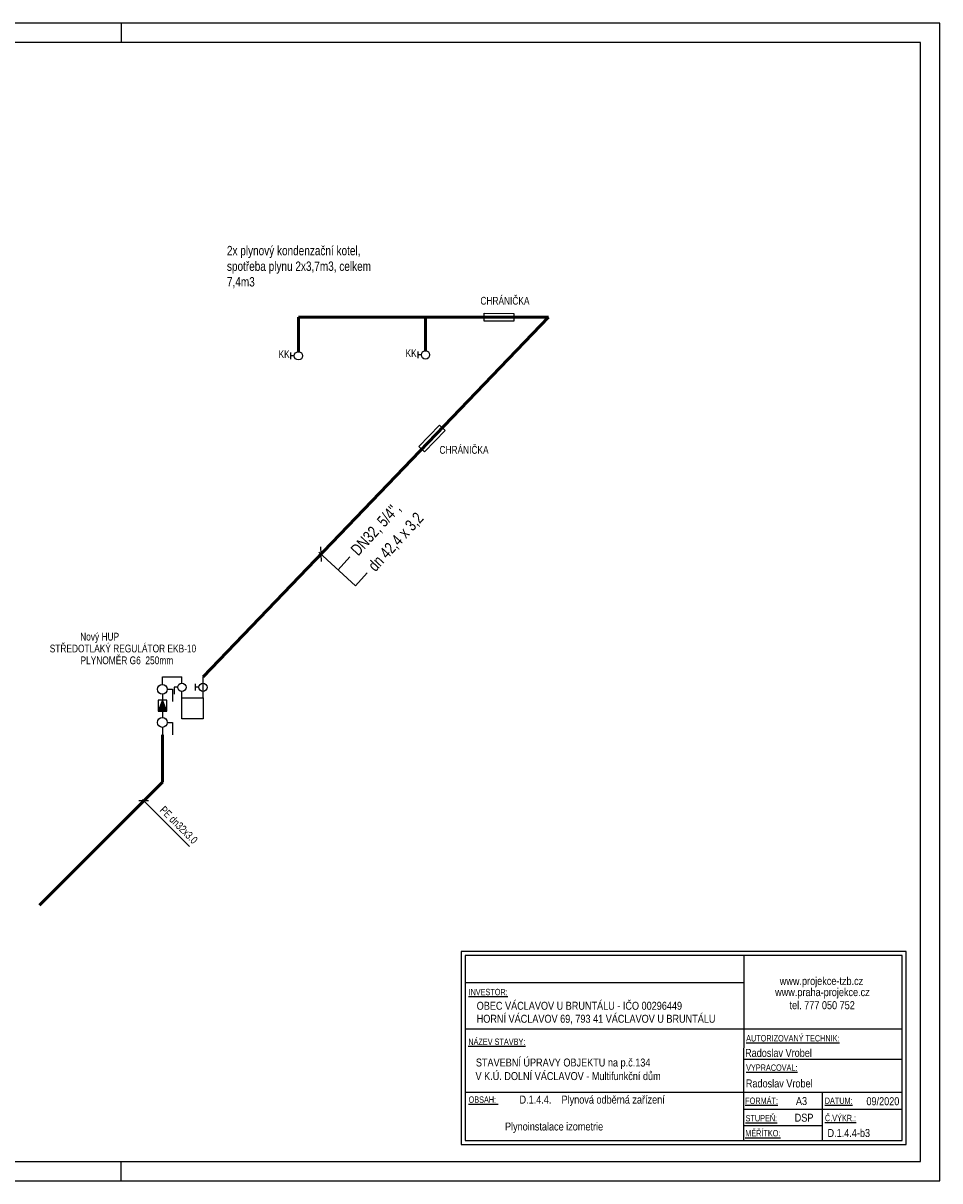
# Model space of a CAD drawing. Header units: millimetres. Extents: x 198383 to 706415, y -768832 to -310514.
# Tile 38 of 40: x 346264 to 358022, y -417149 to -402299. Entities that reach past the tile are written whole.
import ezdxf
from ezdxf.enums import TextEntityAlignment as Align

# ---------------------------------------------------------------- set-up
doc = ezdxf.new("R2010")
doc.units = ezdxf.units.MM
for name, color, linetype, lineweight in [('CKPLYN_POTRUBI_ST_PODZ_N', 5, 'PLYN_POTRUBI_ST_PODZ', 50), ('ZTI-DSP-formaty', 102, 'Continuous', 25), ('ZTI-DSP-potr_plyn', 140, 'PLYN_ROZVOD', 50), ('ZTI-DSP-texty_male', 102, 'Continuous', 18)]:
    doc.layers.add(name, color=color, linetype=linetype, lineweight=lineweight)
for name, color, linetype in [('rez', 251, 'Continuous'), ('Z-armatury_plyn', 7, 'Continuous'), ('ZTI-DSP-potr_plyn-popis', 7, 'Continuous'), ('ZTI-DSP-potr_plyn_NTL-popis', 7, 'Continuous'), ('ZTI-DSP-potr_studena-popis', 7, 'Continuous')]:
    doc.layers.add(name, color=color, linetype=linetype)
doc.styles.add('Arial N', font='ARIALN.TTF')
doc.styles.get("Standard").update_dxf_attribs({"font": 'ic-simplex.shx', "width": 0.8})
doc.linetypes.add('PLYN_POTRUBI_ST_PODZ', pattern='A,35,-15,[113,CADKON.SHX,S=5,R=0,X=0,Y=0],-50', length=100)
doc.linetypes.add('PLYN_ROZVOD', pattern='A,35,-15,[127,CADKON.SHX,S=5,R=0,X=0,Y=0],-15', length=65)

# ---------------------------------------------------------------- blocks, each defined once
blk = doc.blocks.new('FORM_A3')
for p, q in [((0, 29.7), (-42, 29.7)), ((-21, 29.7), (-21, 29.2)), ((0, 0), (0, 29.7)), ((-0.5, 29.2), (-41.5, 29.2)), ((-0.5, 0.5), (-0.5, 29.2)), ((-41.5, 0.5), (-0.5, 0.5)), ((-21, 0), (-21, 0.5)), ((-42, 0), (0, 0))]:
    blk.add_line(p, q)
blk = doc.blocks.new('*U855', base_point=(16365, 25778))
at = {"color": 0, "linetype": 'ByBlock', "lineweight": -2, "ltscale": 10}
for points in [[(16461, 25878), (16375, 25878)], [(16418, 25831), (16418, 25878)]]:
    blk.add_lwpolyline(points, dxfattribs=at)
blk.add_circle((16418, 25778), 53, dxfattribs=at)
blk = doc.blocks.new('*U857', base_point=(16059, 22625))
at = {"linetype": 'ByBlock', "ltscale": 10}
blk.add_hatch(color=0, dxfattribs=at).paths.add_polyline_path([(16059, 23071), (16114, 22932), (16003, 22932)])
at = {"ltscale": 10}
for p, q in [((16059, 23273), (16059, 23371)), ((16059, 23371), (16309, 23371)), ((16059, 23147), (16059, 23071)), ((16059, 22932), (16059, 22848)), ((16059, 22722), (16059, 22625))]:
    blk.add_line(p, q, dxfattribs=at)
at = {"color": 0, "linetype": 'ByBlock', "lineweight": -2, "ltscale": 10}
for p, q in [((16122, 23210), (16188, 23210)), ((16188, 23210), (16188, 23053)), ((16122, 22785), (16188, 22785)), ((16188, 22785), (16188, 22628))]:
    blk.add_line(p, q, dxfattribs=at)
at = {"ltscale": 10}
for points in [[(16309, 23289), (16309, 23371)], [(16580, 23101), (16580, 23371)], [(16309, 23101), (16309, 23183)]]:
    blk.add_lwpolyline(points, dxfattribs=at)
at = {"color": 0, "linetype": 'ByBlock', "lineweight": -2, "ltscale": 10}
for points in [[(16256, 23236), (16209, 23236)], [(16209, 23236), (16209, 23149)], [(16114, 22932), (16059, 23071), (16003, 22932)]]:
    blk.add_lwpolyline(points, dxfattribs=at)
for points in [[(16114, 23071), (16003, 23071), (16003, 22932), (16114, 22932)], [(16309, 23101), (16580, 23101), (16580, 22831), (16309, 22831)]]:
    blk.add_lwpolyline(points, close=True, dxfattribs=at)
for centre, radius in [((16059, 23210), 62.9), ((16309, 23236), 53), ((16059, 22785), 62.9)]:
    blk.add_circle(centre, radius, dxfattribs=at)
blk = doc.blocks.new('*U856', base_point=(380, 0))
at = {"color": 0, "linetype": 'ByBlock', "lineweight": -2, "ltscale": 10}
for p, q in [((0, -50), (0, 50)), ((0, 50), (380, 50)), ((380, 50), (380, -50)), ((380, -50), (0, -50))]:
    blk.add_line(p, q, dxfattribs=at)
blk.add_lwpolyline([(0, 0), (380, 0)], dxfattribs=at)

msp = doc.modelspace()

# ---------------------------------------------------------------- linework, layer by layer
at = {"layer": 'CKPLYN_POTRUBI_ST_PODZ_N', "ltscale": 20}
for points in [[(348050.163, -411429.09), (348050.163, -412036.262)], [(348050.163, -412036.262), (346474.09, -413612.336)]]:
    msp.add_lwpolyline(points, dxfattribs=at)
at = {"layer": 'rez', "color": 7, "linetype": 'Continuous'}
for p, q in [((351882.873, -414207.587), (351881.258, -416683.267)), ((357590.975, -414207.587), (351882.873, -414207.587)), ((351933.838, -414258.552), (351932.223, -416632.302)), ((357540.01, -414258.552), (351933.838, -414258.552)), ((355510.205, -416632.302), (355511.82, -414258.552)), ((357538.395, -416632.302), (357540.01, -414258.552)), ((357589.36, -416683.267), (357590.975, -414207.587)), ((355511.82, -414608.475), (351933.838, -414608.476)), ((351932.223, -415199.088), (355510.205, -415199.088)), ((351932.223, -415199.088), (355510.205, -415199.088)), ((355510.205, -415199.088), (357538.395, -415199.088)), ((355510.205, -415588.139), (357538.395, -415588.139)), ((351932.223, -416010.045), (355510.205, -416010.045)), ((355510.205, -416010.045), (357538.395, -416010.045)), ((356519.091, -416632.302), (356519.091, -416010.045)), ((355510.205, -416231.251), (357538.395, -416231.251)), ((355510.205, -416440.077), (356519.091, -416440.077)), ((351881.258, -416683.267), (357589.36, -416683.267)), ((351932.223, -416632.302), (357538.395, -416632.302))]:
    msp.add_line(p, q, dxfattribs=at)
at = {"layer": 'ZTI-DSP-potr_plyn', "ltscale": 15}
for points in [[(353002.814, -406070.82), (348571.065, -410682.802)], [(353002.814, -406070.82), (349795.435, -406070.82)], [(349795.435, -406070.82), (349795.435, -406513.334)], [(351424.68, -406070.82), (351424.68, -406500.87)]]:
    msp.add_lwpolyline(points, dxfattribs=at)
at = {"layer": 'ZTI-DSP-potr_plyn-popis', "color": 40, "ltscale": 15}
for p, q in [((350525.441, -409514.642), (350055.137, -409084.269)), ((350304.121, -409312.113), (350456.017, -409146.124)), ((350525.441, -409514.642), (350677.337, -409348.652))]:
    msp.add_line(p, q, dxfattribs=at)
at = {"layer": 'ZTI-DSP-potr_plyn-popis', "color": 102, "ltscale": 15}
msp.add_line((350078.649, -409015.927), (350086.954, -409203.243), dxfattribs=at)
at = {"layer": 'ZTI-DSP-potr_plyn_NTL-popis', "color": 3, "ltscale": 10}
msp.add_line((347873.549, -412275.376), (347748.549, -412275.376), dxfattribs=at)
at = {"layer": 'ZTI-DSP-potr_plyn_NTL-popis', "color": 2, "ltscale": 10}
msp.add_line((348397.417, -412861.745), (347793.371, -412257.699), dxfattribs=at)

# ---------------------------------------------------------------- block references
at = {"layer": 'Z-armatury_plyn', "ltscale": 10}
for name, p, rotation in [('*U856', (352558.226, -406071.129), 359.9067235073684), ('*U855', (349795.435, -406619.366), 89.99999999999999), ('*U855', (351424.68, -406606.901), 89.99999999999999), ('*U856', (351376.539, -407763.219), 226.1386170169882), ('*U857', (348050.163, -411429.09), 360), ('*U855', (348571.065, -410870.818), 90)]:
    msp.add_blockref(name, p, dxfattribs=dict(at, rotation=rotation))
at = {"layer": 'ZTI-DSP-formaty', "ltscale": 10, "xscale": 500, "yscale": 500, "zscale": 500}
msp.add_blockref('FORM_A3', (358022.456, -417148.875), dxfattribs=at)

# ---------------------------------------------------------------- texts
at = {"layer": 'rez', "style": 'Arial N'}
for s, height, p in [('www.projekce-tzb.cz', 101.9304, (355969.001, -414636.106)), ('%%UINVESTOR:', 81.54432, (351976.529, -414768.025)), ('www.praha-projekce.cz', 101.9304, (355909.677, -414779.309)), ('OBEC VÁCLAVOV U BRUNTÁLU - IČO 00296449', 101.9304, (352081.771, -414954.109)), ('tel. 777 050 752', 101.9304, (356094.212, -414946.849)), ('HORNÍ VÁCLAVOV 69, 793 41 VÁCLAVOV U BRUNTÁLU', 101.9304, (352081.657, -415120.681)), ('%%UNÁZEV STAVBY:', 81.54432, (351974.205, -415405.397)), ('%%UAUTORIZOVANÝ TECHNIK:', 81.54432, (355537.57, -415360.856)), ('Radoslav Vrobel', 101.9304, (355524.29, -415558.945)), ('STAVEBNÍ ÚPRAVY OBJEKTU na p.č.134', 101.9304, (352071.273, -415681.885)), ('V K.Ú. DOLNÍ VÁCLAVOV - Multifunkční dům', 101.9304, (352066.422, -415856.119)), ('%%UVYPRACOVAL:', 81.54432, (355537.57, -415737.663)), ('Radoslav Vrobel', 101.9304, (355534.233, -415950.7)), ('%%UOBSAH: ', 81.5443, (351977.928, -416147.924)), ('D.1.4.4.    Plynová odběrná zařízení', 101.9304, (352631.094, -416157.808)), ('%%UFORMÁT:', 81.5443, (355526.011, -416161.96)), ('A3', 101.9304, (356176.467, -416176.57)), ('%%UDATUM:', 81.5443, (356545.493, -416161.577)), ('09/2020', 101.9304, (357080.806, -416178.596)), ('Plynoinstalace izometrie', 101.9304, (352444.366, -416502.825)), ('%%USTUPEŇ:', 81.5443, (355530.562, -416386.475)), ('DSP', 101.9304, (356160.568, -416390.022)), ('%%UČ.VÝKR.:', 81.54432, (356548.507, -416383.635)), ('%%UMĚŘÍTKO:', 81.54432, (355526.366, -416578.99)), ('D.1.4.4-b3', 101.9304, (356581.917, -416586.15))]:
    msp.add_text(s, height=height, dxfattribs=at).set_placement(p)
at = {"layer": 'ZTI-DSP-potr_plyn-popis', "color": 102, "ltscale": 15, "width": 0.8}
for s, p in [('DN32, 5/4",', (350506.649, -409090.794)), ('dn 42,4 x 3,2', (350727.969, -409293.322))]:
    msp.add_text(s, height=150, rotation=47.5385446, dxfattribs=at).set_placement(p, align=Align.MIDDLE_LEFT)
at = {"layer": 'ZTI-DSP-potr_plyn_NTL-popis', "color": 3, "ltscale": 10, "width": 0.8}
msp.add_text('PE dn32x3.0', height=100, rotation=315, dxfattribs=at).set_placement((348442.211, -412835.828), align=Align.RIGHT)
at = {"layer": 'ZTI-DSP-potr_studena-popis', "color": 3, "ltscale": 10, "width": 0.8}
for s, p in [('CHRÁNIČKA', (352759.276, -405909.749)), ('KK ', (349712.7, -406594.53)), ('KK ', (351341.946, -406582.066)), ('CHRÁNIČKA', (352234.27, -407822.545)), ('Nový HUP', (347494.83, -410218.29)), ('STŘEDOTLAKÝ REGULÁTOR EKB-10', (348483.662, -410370.341)), ('PLYNOMĚR G6  250mm', (348188.786, -410522.235))]:
    msp.add_text(s, height=100, dxfattribs=at).set_placement(p, align=Align.RIGHT)

# ---------------------------------------------------------------- next in the draw order: texts
at = {"layer": 'ZTI-DSP-texty_male', "ltscale": 15, "insert": (348877.952, -405156.365), "char_height": 120, "width": 2010.18711, "attachment_point": 1, "bg_fill": 3, "box_fill_scale": 1.2, "bg_fill_color": 250, "bg_fill_transparency": 0}
msp.add_mtext('2x plynový kondenzační kotel, spotřeba plynu 2x3,7m3, celkem 7,4m3', dxfattribs=at)

doc.saveas('drawing.dxf')
